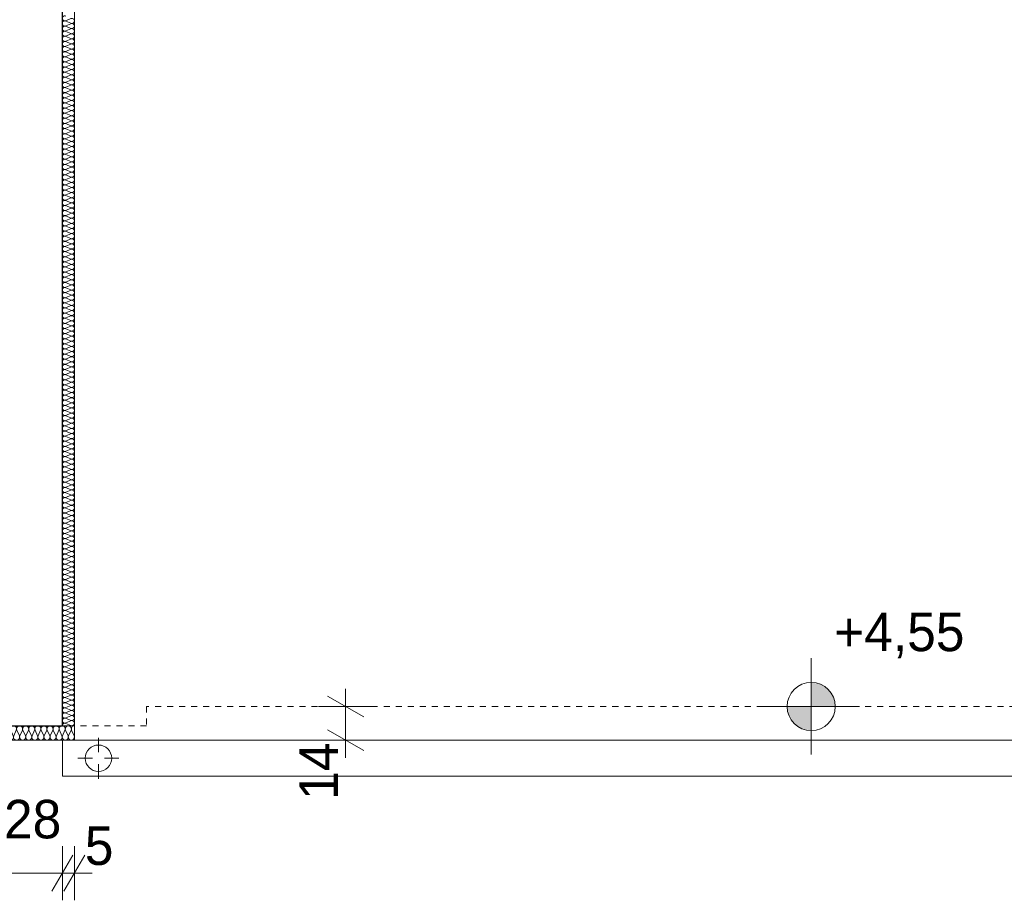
# Model space of a CAD drawing. Extents: x -547885 to -186295, y -25370 to 156194.
# Tile 194 of 256: x -497936 to -493845, y 68173 to 71829. Entities that reach past the tile are written whole.
import ezdxf

# ---------------------------------------------------------------- set-up
doc = ezdxf.new("R2010")
doc.units = 0
doc.header["$MEASUREMENT"] = 0
doc.linetypes.add('Hidden Line', pattern=[50, 25, -25])
for name, color, linetype in [('Arch ocieplenie', 7, 'Continuous'), ('INWENT RZĘDNE', 7, 'Continuous'), ('INWENT WYMIARY', 7, 'Continuous')]:
    doc.layers.add(name, color=color, linetype=linetype)
for name, color, linetype, lineweight, true_color in [('Arch ocieplenie_Nr_Pióra__44', 7, 'Continuous', 9, 0x029e21), ('Arch ocieplenie_Nr_Pióra__9', 7, 'Continuous', 9, 0x3dad99), ('Arch wykończenie_Nr_Pióra__3', 7, 'Continuous', 18, 0xff6600)]:
    doc.layers.add(name, color=color, linetype=linetype, lineweight=lineweight, true_color=true_color)
for name, color, linetype, lineweight in [('INWENT DACH_Nr_Pióra__21', 7, 'Continuous', 9), ('INWENT RURY SPUSTOWE_Nr_Pióra__21', 7, 'Continuous', 9), ('INWENT RZĘDNE_Nr_Pióra__21', 7, 'Continuous', 9), ('INWENT WYMIARY_Nr_Pióra__21', 7, 'Continuous', 9), ('INWENT.ŚCIANY_Nr_Pióra__1', 7, 'Continuous', 25), ('INWENT.ŚCIANY_Nr_Pióra__21', 7, 'Continuous', 9)]:
    doc.layers.add(name, color=color, linetype=linetype, lineweight=lineweight)
doc.styles.add('GENERATED_STYLE_2', font='txt')
doc.styles.add('GENERATED_STYLE_4', font='txt')
doc.dimstyles.new('GENERATED_STYLE__5', dxfattribs={"dimtxt": 160.000002, "dimasz": 114, "dimexe": 0.18, "dimexo": 0, "dimgap": 0.09, "dimtad": 1, "dimtih": 1, "dimtoh": 1, "dimdec": 0, "dimlfac": 0.1, "dimzin": 0, "dimdsep": 46, "dimtxsty": 'GENERATED_STYLE_2', "dimblk": 'ARROWHEAD_2', "dimblk1": 'ARROWHEAD_2', "dimblk2": 'ARROWHEAD_2', "dimcen": 0.09, "dimclrd": 7, "dimclre": 7, "dimclrt": 7, "dimazin": 0, "dimtfac": 1, "dimtdec": 4, "dimtmove": 0, "dimatfit": 3, "dimfxl": 0, "dimtolj": 1, "dimtzin": 0, "dimarcsym": 0})
doc.dimstyles.new('GENERATED_STYLE__7', dxfattribs={"dimtxt": 160.000002, "dimasz": 114, "dimexe": 0.18, "dimexo": 0, "dimgap": 0.09, "dimtad": 1, "dimdec": 0, "dimlfac": 0.1, "dimzin": 0, "dimdsep": 46, "dimtxsty": 'GENERATED_STYLE_2', "dimblk": 'ARROWHEAD_2', "dimblk1": 'ARROWHEAD_2', "dimblk2": 'ARROWHEAD_2', "dimcen": 0.09, "dimclrd": 7, "dimclre": 7, "dimclrt": 7, "dimazin": 0, "dimtfac": 1, "dimtdec": 4, "dimtmove": 0, "dimatfit": 3, "dimfxl": 0, "dimtolj": 1, "dimtzin": 0, "dimarcsym": 0})
doc.dimstyles.new('GENERATED_STYLE__9', dxfattribs={"dimtxt": 160.000002, "dimasz": 114, "dimexe": 0.18, "dimexo": 0, "dimgap": 0.09, "dimtad": 1, "dimtih": 1, "dimtoh": 1, "dimdec": 0, "dimlfac": 0.1, "dimzin": 0, "dimdsep": 46, "dimtxsty": 'GENERATED_STYLE_2', "dimblk": 'ARROWHEAD_2', "dimblk1": 'ARROWHEAD_2', "dimblk2": 'ARROWHEAD_2', "dimcen": 0.09, "dimclrd": 7, "dimclre": 7, "dimclrt": 7, "dimazin": 0, "dimtfac": 1, "dimtdec": 4, "dimtmove": 2, "dimatfit": 3, "dimfxl": 0, "dimtolj": 1, "dimtzin": 0, "dimarcsym": 0})

# ---------------------------------------------------------------- blocks, each defined once
blk = doc.blocks.new('Izolacja cieplna 14_209', base_point=(-498138.3, 68897.6))
at = {"layer": 'Arch ocieplenie_Nr_Pióra__44', "linetype": 'Continuous'}
for p, q in [((-498137.3, 68855.5), (-498126.7, 68879.8)), ((-498124.6, 68879.8), (-498114.1, 68855.5)), ((-498112, 68855.5), (-498101.4, 68879.8)), ((-498099.3, 68879.8), (-498088.8, 68855.5)), ((-498086.7, 68855.5), (-498076.2, 68879.8)), ((-498074, 68879.8), (-498063.5, 68855.5)), ((-498061.4, 68855.5), (-498050.9, 68879.8)), ((-498048.7, 68879.8), (-498038.2, 68855.5)), ((-498036.1, 68855.5), (-498025.6, 68879.8)), ((-498023.4, 68879.8), (-498012.9, 68855.5)), ((-498010.8, 68855.5), (-498000.3, 68879.8)), ((-497998.1, 68879.8), (-497987.6, 68855.5)), ((-497985.5, 68855.5), (-497975, 68879.8)), ((-497972.9, 68879.8), (-497962.3, 68855.5)), ((-497960.2, 68855.5), (-497949.7, 68879.8)), ((-497947.6, 68879.8), (-497937, 68855.5)), ((-497934.9, 68855.5), (-497924.4, 68879.8)), ((-497922.3, 68879.8), (-497911.7, 68855.5)), ((-497909.6, 68855.5), (-497899.1, 68879.8)), ((-497897, 68879.8), (-497886.4, 68855.5)), ((-497884.3, 68855.5), (-497873.8, 68879.8)), ((-497871.7, 68879.8), (-497861.2, 68855.5)), ((-497859, 68855.5), (-497848.5, 68879.8)), ((-497846.4, 68879.8), (-497835.9, 68855.5)), ((-497833.7, 68855.5), (-497823.2, 68879.8)), ((-497821.1, 68879.8), (-497810.6, 68855.5)), ((-497808.4, 68855.5), (-497797.9, 68879.8)), ((-497795.8, 68879.8), (-497785.3, 68855.5)), ((-497783.1, 68855.5), (-497772.6, 68879.8)), ((-497770.5, 68879.8), (-497760, 68855.5)), ((-497757.9, 68855.5), (-497747.3, 68879.8)), ((-497745.2, 68879.8), (-497734.7, 68855.5)), ((-497732.6, 68855.5), (-497722, 68879.8)), ((-497719.9, 68879.8), (-497709.4, 68855.5))]:
    blk.add_line(p, q, dxfattribs=at)
for centre, start_param, end_param in [((-498138.3, 68884.9), 4.299596, 6.283185), ((-498113, 68884.9), 4.299595, 8.266774), ((-498087.7, 68884.9), 4.299595, 8.266774), ((-498062.4, 68884.9), 4.299595, 8.266774), ((-498037.1, 68884.9), 4.299595, 8.266774), ((-498011.9, 68884.9), 4.299595, 8.266774), ((-497986.6, 68884.9), 4.299595, 8.266774), ((-497961.3, 68884.9), 4.299595, 8.266774), ((-497936, 68884.9), 4.299595, 8.266774), ((-497910.7, 68884.9), 4.299595, 8.266774), ((-497885.4, 68884.9), 4.299595, 8.266774), ((-497860.1, 68884.9), 4.299595, 8.266774), ((-497834.8, 68884.9), 4.299595, 8.266774), ((-497809.5, 68884.9), 4.299595, 8.266774), ((-497784.2, 68884.9), 4.299595, 8.266774), ((-497758.9, 68884.9), 4.299595, 8.266774), ((-497733.6, 68884.9), 4.299595, 8.266774), ((-497708.3, 68884.9), 0, 1.983589), ((-498125.7, 68850.4), 1.158003, 5.125183), ((-498100.4, 68850.4), 1.158003, 5.125183), ((-498075.1, 68850.4), 1.158003, 5.125183), ((-498049.8, 68850.4), 1.158003, 5.125183), ((-498024.5, 68850.4), 1.158003, 5.125183), ((-497999.2, 68850.4), 1.158003, 5.125183), ((-497973.9, 68850.4), 1.158003, 5.125183), ((-497948.6, 68850.4), 1.158003, 5.125183), ((-497923.3, 68850.4), 1.158003, 5.125183), ((-497898, 68850.4), 1.158003, 5.125183), ((-497872.7, 68850.4), 1.158003, 5.125183), ((-497847.4, 68850.4), 1.158003, 5.125183), ((-497822.1, 68850.4), 1.158003, 5.125183), ((-497796.9, 68850.4), 1.158003, 5.125183), ((-497771.6, 68850.4), 1.158003, 5.125183), ((-497746.3, 68850.4), 1.158003, 5.125183), ((-497721, 68850.4), 1.158003, 5.125183)]:
    blk.add_ellipse(centre, major_axis=(0, 12.8), ratio=0.991021, start_param=start_param, end_param=end_param, dxfattribs=at)
blk = doc.blocks.new('Izolacja cieplna 14_211', base_point=(-497758.3, 80647.6))
at = {"layer": 'Arch ocieplenie_Nr_Pióra__9', "linetype": 'Continuous'}
for p, q in [((-497723.2, 71834.2), (-497743.4, 71825.4)), ((-497743.4, 71823.6), (-497723.2, 71814.7)), ((-497723.2, 71813), (-497743.4, 71804.1)), ((-497743.4, 71802.3), (-497723.2, 71793.5)), ((-497723.2, 71791.7), (-497743.4, 71782.8)), ((-497743.4, 71781), (-497723.2, 71772.2)), ((-497723.2, 71770.4), (-497743.4, 71761.5)), ((-497743.4, 71759.7), (-497723.2, 71750.9)), ((-497723.2, 71749.1), (-497743.4, 71740.2)), ((-497743.4, 71738.5), (-497723.2, 71729.6)), ((-497723.2, 71727.8), (-497743.4, 71719)), ((-497743.4, 71717.2), (-497723.2, 71708.3)), ((-497723.2, 71706.5), (-497743.4, 71697.7)), ((-497743.4, 71695.9), (-497723.2, 71687)), ((-497723.2, 71685.2), (-497743.4, 71676.4)), ((-497743.4, 71674.6), (-497723.2, 71665.7)), ((-497723.2, 71663.9), (-497743.4, 71655.1)), ((-497743.4, 71653.3), (-497723.2, 71644.5)), ((-497723.2, 71642.7), (-497743.4, 71633.8)), ((-497743.4, 71632), (-497723.2, 71623.2)), ((-497723.2, 71621.4), (-497743.4, 71612.5)), ((-497743.4, 71610.7), (-497723.2, 71601.9)), ((-497723.2, 71600.1), (-497743.4, 71591.2)), ((-497743.4, 71589.4), (-497723.2, 71580.6)), ((-497723.2, 71578.8), (-497743.4, 71569.9)), ((-497743.4, 71568.2), (-497723.2, 71559.3)), ((-497723.2, 71557.5), (-497743.4, 71548.7)), ((-497743.4, 71546.9), (-497723.2, 71538)), ((-497723.2, 71536.2), (-497743.4, 71527.4)), ((-497743.4, 71525.6), (-497723.2, 71516.7)), ((-497723.2, 71514.9), (-497743.4, 71506.1)), ((-497743.4, 71504.3), (-497723.2, 71495.4)), ((-497723.2, 71493.7), (-497743.4, 71484.8)), ((-497743.4, 71483), (-497723.2, 71474.2)), ((-497723.2, 71472.4), (-497743.4, 71463.5)), ((-497743.4, 71461.7), (-497723.2, 71452.9)), ((-497723.2, 71451.1), (-497743.4, 71442.2)), ((-497743.4, 71440.4), (-497723.2, 71431.6)), ((-497723.2, 71429.8), (-497743.4, 71420.9)), ((-497743.4, 71419.2), (-497723.2, 71410.3)), ((-497723.2, 71408.5), (-497743.4, 71399.7)), ((-497743.4, 71397.9), (-497723.2, 71389)), ((-497723.2, 71387.2), (-497743.4, 71378.4)), ((-497743.4, 71376.6), (-497723.2, 71367.7)), ((-497723.2, 71365.9), (-497743.4, 71357.1)), ((-497743.4, 71355.3), (-497723.2, 71346.4)), ((-497723.2, 71344.7), (-497743.4, 71335.8)), ((-497743.4, 71334), (-497723.2, 71325.2)), ((-497723.2, 71323.4), (-497743.4, 71314.5)), ((-497743.4, 71312.7), (-497723.2, 71303.9)), ((-497723.2, 71302.1), (-497743.4, 71293.2)), ((-497743.4, 71291.4), (-497723.2, 71282.6)), ((-497723.2, 71280.8), (-497743.4, 71271.9)), ((-497743.4, 71270.2), (-497723.2, 71261.3)), ((-497723.2, 71259.5), (-497743.4, 71250.7)), ((-497743.4, 71248.9), (-497723.2, 71240)), ((-497723.2, 71238.2), (-497743.4, 71229.4)), ((-497743.4, 71227.6), (-497723.2, 71218.7)), ((-497723.2, 71216.9), (-497743.4, 71208.1)), ((-497743.4, 71206.3), (-497723.2, 71197.4)), ((-497723.2, 71195.7), (-497743.4, 71186.8)), ((-497743.4, 71185), (-497723.2, 71176.2)), ((-497723.2, 71174.4), (-497743.4, 71165.5)), ((-497743.4, 71163.7), (-497723.2, 71154.9)), ((-497723.2, 71153.1), (-497743.4, 71144.2)), ((-497743.4, 71142.4), (-497723.2, 71133.6)), ((-497723.2, 71131.8), (-497743.4, 71122.9)), ((-497743.4, 71121.2), (-497723.2, 71112.3)), ((-497723.2, 71110.5), (-497743.4, 71101.7)), ((-497743.4, 71099.9), (-497723.2, 71091)), ((-497723.2, 71089.2), (-497743.4, 71080.4)), ((-497743.4, 71078.6), (-497723.2, 71069.7)), ((-497723.2, 71067.9), (-497743.4, 71059.1)), ((-497743.4, 71057.3), (-497723.2, 71048.4)), ((-497723.2, 71046.6), (-497743.4, 71037.8)), ((-497743.4, 71036), (-497723.2, 71027.2)), ((-497723.2, 71025.4), (-497743.4, 71016.5)), ((-497743.4, 71014.7), (-497723.2, 71005.9)), ((-497723.2, 71004.1), (-497743.4, 70995.2)), ((-497743.4, 70993.4), (-497723.2, 70984.6)), ((-497723.2, 70982.8), (-497743.4, 70973.9)), ((-497743.4, 70972.1), (-497723.2, 70963.3)), ((-497723.2, 70961.5), (-497743.4, 70952.6)), ((-497743.4, 70950.9), (-497723.2, 70942)), ((-497723.2, 70940.2), (-497743.4, 70931.4)), ((-497743.4, 70929.6), (-497723.2, 70920.7)), ((-497723.2, 70918.9), (-497743.4, 70910.1)), ((-497743.4, 70908.3), (-497723.2, 70899.4)), ((-497723.2, 70897.6), (-497743.4, 70888.8)), ((-497743.4, 70887), (-497723.2, 70878.1)), ((-497723.2, 70876.4), (-497743.4, 70867.5)), ((-497743.4, 70865.7), (-497723.2, 70856.9)), ((-497723.2, 70855.1), (-497743.4, 70846.2)), ((-497743.4, 70844.4), (-497723.2, 70835.6)), ((-497723.2, 70833.8), (-497743.4, 70824.9)), ((-497743.4, 70823.1), (-497723.2, 70814.3)), ((-497723.2, 70812.5), (-497743.4, 70803.6)), ((-497743.4, 70801.9), (-497723.2, 70793)), ((-497723.2, 70791.2), (-497743.4, 70782.4)), ((-497743.4, 70780.6), (-497723.2, 70771.7)), ((-497723.2, 70769.9), (-497743.4, 70761.1)), ((-497743.4, 70759.3), (-497723.2, 70750.4)), ((-497723.2, 70748.6), (-497743.4, 70739.8)), ((-497743.4, 70738), (-497723.2, 70729.1)), ((-497723.2, 70727.4), (-497743.4, 70718.5)), ((-497743.4, 70716.7), (-497723.2, 70707.9)), ((-497723.2, 70706.1), (-497743.4, 70697.2)), ((-497743.4, 70695.4), (-497723.2, 70686.6)), ((-497723.2, 70684.8), (-497743.4, 70675.9)), ((-497743.4, 70674.1), (-497723.2, 70665.3)), ((-497723.2, 70663.5), (-497743.4, 70654.6)), ((-497743.4, 70652.9), (-497723.2, 70644)), ((-497723.2, 70642.2), (-497743.4, 70633.4)), ((-497743.4, 70631.6), (-497723.2, 70622.7)), ((-497723.2, 70620.9), (-497743.4, 70612.1)), ((-497743.4, 70610.3), (-497723.2, 70601.4)), ((-497723.2, 70599.6), (-497743.4, 70590.8)), ((-497743.4, 70589), (-497723.2, 70580.1)), ((-497723.2, 70578.4), (-497743.4, 70569.5)), ((-497743.4, 70567.7), (-497723.2, 70558.9)), ((-497723.2, 70557.1), (-497743.4, 70548.2)), ((-497743.4, 70546.4), (-497723.2, 70537.6)), ((-497723.2, 70535.8), (-497743.4, 70526.9)), ((-497743.4, 70525.1), (-497723.2, 70516.3)), ((-497723.2, 70514.5), (-497743.4, 70505.6)), ((-497743.4, 70503.9), (-497723.2, 70495)), ((-497723.2, 70493.2), (-497743.4, 70484.4)), ((-497743.4, 70482.6), (-497723.2, 70473.7)), ((-497723.2, 70471.9), (-497743.4, 70463.1)), ((-497743.4, 70461.3), (-497723.2, 70452.4)), ((-497723.2, 70450.6), (-497743.4, 70441.8)), ((-497743.4, 70440), (-497723.2, 70431.1)), ((-497723.2, 70429.3), (-497743.4, 70420.5)), ((-497743.4, 70418.7), (-497723.2, 70409.9)), ((-497723.2, 70408.1), (-497743.4, 70399.2)), ((-497743.4, 70397.4), (-497723.2, 70388.6)), ((-497723.2, 70386.8), (-497743.4, 70377.9)), ((-497743.4, 70376.1), (-497723.2, 70367.3)), ((-497723.2, 70365.5), (-497743.4, 70356.6)), ((-497743.4, 70354.8), (-497723.2, 70346)), ((-497723.2, 70344.2), (-497743.4, 70335.3)), ((-497743.4, 70333.6), (-497723.2, 70324.7)), ((-497723.2, 70322.9), (-497743.4, 70314.1)), ((-497743.4, 70312.3), (-497723.2, 70303.4)), ((-497723.2, 70301.6), (-497743.4, 70292.8)), ((-497743.4, 70291), (-497723.2, 70282.1)), ((-497723.2, 70280.3), (-497743.4, 70271.5)), ((-497743.4, 70269.7), (-497723.2, 70260.8)), ((-497723.2, 70259.1), (-497743.4, 70250.2)), ((-497743.4, 70248.4), (-497723.2, 70239.6)), ((-497723.2, 70237.8), (-497743.4, 70228.9)), ((-497743.4, 70227.1), (-497723.2, 70218.3)), ((-497723.2, 70216.5), (-497743.4, 70207.6)), ((-497743.4, 70205.8), (-497723.2, 70197)), ((-497723.2, 70195.2), (-497743.4, 70186.3)), ((-497743.4, 70184.6), (-497723.2, 70175.7)), ((-497723.2, 70173.9), (-497743.4, 70165.1)), ((-497743.4, 70163.3), (-497723.2, 70154.4)), ((-497723.2, 70152.6), (-497743.4, 70143.8)), ((-497743.4, 70142), (-497723.2, 70133.1)), ((-497723.2, 70131.3), (-497743.4, 70122.5)), ((-497743.4, 70120.7), (-497723.2, 70111.8)), ((-497723.2, 70110.1), (-497743.4, 70101.2)), ((-497743.4, 70099.4), (-497723.2, 70090.6)), ((-497723.2, 70088.8), (-497743.4, 70079.9)), ((-497743.4, 70078.1), (-497723.2, 70069.3)), ((-497723.2, 70067.5), (-497743.4, 70058.6)), ((-497743.4, 70056.8), (-497723.2, 70048)), ((-497723.2, 70046.2), (-497743.4, 70037.3)), ((-497743.4, 70035.6), (-497723.2, 70026.7)), ((-497723.2, 70024.9), (-497743.4, 70016.1)), ((-497743.4, 70014.3), (-497723.2, 70005.4)), ((-497723.2, 70003.6), (-497743.4, 69994.8)), ((-497743.4, 69993), (-497723.2, 69984.1)), ((-497723.2, 69982.3), (-497743.4, 69973.5)), ((-497743.4, 69971.7), (-497723.2, 69962.8)), ((-497723.2, 69961.1), (-497743.4, 69952.2)), ((-497743.4, 69950.4), (-497723.2, 69941.6)), ((-497723.2, 69939.8), (-497743.4, 69930.9)), ((-497743.4, 69929.1), (-497723.2, 69920.3)), ((-497723.2, 69918.5), (-497743.4, 69909.6)), ((-497743.4, 69907.8), (-497723.2, 69899)), ((-497723.2, 69897.2), (-497743.4, 69888.3)), ((-497743.4, 69886.5), (-497723.2, 69877.7)), ((-497723.2, 69875.9), (-497743.4, 69867.1)), ((-497743.4, 69865.3), (-497723.2, 69856.4)), ((-497723.2, 69854.6), (-497743.4, 69845.8)), ((-497743.4, 69844), (-497723.2, 69835.1)), ((-497723.2, 69833.3), (-497743.4, 69824.5)), ((-497743.4, 69822.7), (-497723.2, 69813.8)), ((-497723.2, 69812), (-497743.4, 69803.2)), ((-497743.4, 69801.4), (-497723.2, 69792.5)), ((-497723.2, 69790.8), (-497743.4, 69781.9)), ((-497743.4, 69780.1), (-497723.2, 69771.3)), ((-497723.2, 69769.5), (-497743.4, 69760.6)), ((-497743.4, 69758.8), (-497723.2, 69750)), ((-497723.2, 69748.2), (-497743.4, 69739.3)), ((-497743.4, 69737.5), (-497723.2, 69728.7)), ((-497723.2, 69726.9), (-497743.4, 69718)), ((-497743.4, 69716.3), (-497723.2, 69707.4)), ((-497723.2, 69705.6), (-497743.4, 69696.8)), ((-497743.4, 69695), (-497723.2, 69686.1)), ((-497723.2, 69684.3), (-497743.4, 69675.5)), ((-497743.4, 69673.7), (-497723.2, 69664.8)), ((-497723.2, 69663), (-497743.4, 69654.2)), ((-497743.4, 69652.4), (-497723.2, 69643.5)), ((-497723.2, 69641.8), (-497743.4, 69632.9)), ((-497743.4, 69631.1), (-497723.2, 69622.3)), ((-497723.2, 69620.5), (-497743.4, 69611.6)), ((-497743.4, 69609.8), (-497723.2, 69601)), ((-497723.2, 69599.2), (-497743.4, 69590.3)), ((-497743.4, 69588.5), (-497723.2, 69579.7)), ((-497723.2, 69577.9), (-497743.4, 69569)), ((-497743.4, 69567.3), (-497723.2, 69558.4)), ((-497723.2, 69556.6), (-497743.4, 69547.8)), ((-497743.4, 69546), (-497723.2, 69537.1)), ((-497723.2, 69535.3), (-497743.4, 69526.5)), ((-497743.4, 69524.7), (-497723.2, 69515.8)), ((-497723.2, 69514), (-497743.4, 69505.2)), ((-497743.4, 69503.4), (-497723.2, 69494.5)), ((-497723.2, 69492.8), (-497743.4, 69483.9)), ((-497743.4, 69482.1), (-497723.2, 69473.3)), ((-497723.2, 69471.5), (-497743.4, 69462.6)), ((-497743.4, 69460.8), (-497723.2, 69452)), ((-497723.2, 69450.2), (-497743.4, 69441.3)), ((-497743.4, 69439.5), (-497723.2, 69430.7)), ((-497723.2, 69428.9), (-497743.4, 69420)), ((-497743.4, 69418.3), (-497723.2, 69409.4)), ((-497723.2, 69407.6), (-497743.4, 69398.8)), ((-497743.4, 69397), (-497723.2, 69388.1)), ((-497723.2, 69386.3), (-497743.4, 69377.5)), ((-497743.4, 69375.7), (-497723.2, 69366.8)), ((-497723.2, 69365), (-497743.4, 69356.2)), ((-497743.4, 69354.4), (-497723.2, 69345.5)), ((-497723.2, 69343.8), (-497743.4, 69334.9)), ((-497743.4, 69333.1), (-497723.2, 69324.3)), ((-497723.2, 69322.5), (-497743.4, 69313.6)), ((-497743.4, 69311.8), (-497723.2, 69303)), ((-497723.2, 69301.2), (-497743.4, 69292.3)), ((-497743.4, 69290.5), (-497723.2, 69281.7)), ((-497723.2, 69279.9), (-497743.4, 69271)), ((-497743.4, 69269.2), (-497723.2, 69260.4)), ((-497723.2, 69258.6), (-497743.4, 69249.8)), ((-497743.4, 69248), (-497723.2, 69239.1)), ((-497723.2, 69237.3), (-497743.4, 69228.5)), ((-497743.4, 69226.7), (-497723.2, 69217.8)), ((-497723.2, 69216), (-497743.4, 69207.2)), ((-497743.4, 69205.4), (-497723.2, 69196.5)), ((-497723.2, 69194.7), (-497743.4, 69185.9)), ((-497743.4, 69184.1), (-497723.2, 69175.2)), ((-497723.2, 69173.5), (-497743.4, 69164.6)), ((-497743.4, 69162.8), (-497723.2, 69154)), ((-497723.2, 69152.2), (-497743.4, 69143.3)), ((-497743.4, 69141.5), (-497723.2, 69132.7)), ((-497723.2, 69130.9), (-497743.4, 69122)), ((-497743.4, 69120.2), (-497723.2, 69111.4)), ((-497723.2, 69109.6), (-497743.4, 69100.7)), ((-497743.4, 69099), (-497723.2, 69090.1)), ((-497723.2, 69088.3), (-497743.4, 69079.5)), ((-497743.4, 69077.7), (-497723.2, 69068.8)), ((-497723.2, 69067), (-497743.4, 69058.2)), ((-497743.4, 69056.4), (-497723.2, 69047.5)), ((-497723.2, 69045.7), (-497743.4, 69036.9)), ((-497743.4, 69035.1), (-497723.2, 69026.2)), ((-497723.2, 69024.5), (-497743.4, 69015.6)), ((-497743.4, 69013.8), (-497723.2, 69005)), ((-497723.2, 69003.2), (-497743.4, 68994.3)), ((-497743.4, 68992.5), (-497723.2, 68983.7)), ((-497723.2, 68981.9), (-497743.4, 68973)), ((-497743.4, 68971.2), (-497723.2, 68962.4)), ((-497723.2, 68960.6), (-497743.4, 68951.7)), ((-497743.4, 68950), (-497723.2, 68941.1)), ((-497723.2, 68939.3), (-497743.4, 68930.5)), ((-497743.4, 68928.7), (-497723.2, 68919.8)), ((-497723.2, 68918), (-497743.4, 68909.2)), ((-497743.4, 68907.4), (-497723.2, 68898.5))]:
    blk.add_line(p, q, dxfattribs=at)
for centre, start_param, end_param in [((-497747.7, 71835.1), 2.7288, 6.695979), ((-497719, 71824.5), 5.870392, 9.837571), ((-497747.7, 71813.8), 2.7288, 6.695979), ((-497747.7, 71792.6), 2.7288, 6.695979), ((-497719, 71803.2), 5.870392, 9.837571), ((-497719, 71781.9), 5.870392, 9.837571), ((-497747.7, 71771.3), 2.7288, 6.695979), ((-497747.7, 71750), 2.7288, 6.695979), ((-497719, 71760.6), 5.870392, 9.837571), ((-497747.7, 71728.7), 2.7288, 6.695979), ((-497747.7, 71707.4), 2.7288, 6.695979), ((-497719, 71739.3), 5.870392, 9.837571), ((-497719, 71718.1), 5.870392, 9.837571), ((-497747.7, 71686.1), 2.7288, 6.695979), ((-497747.7, 71664.8), 2.7288, 6.695979), ((-497719, 71696.8), 5.870392, 9.837571), ((-497719, 71675.5), 5.870392, 9.837571), ((-497747.7, 71643.6), 2.7288, 6.695979), ((-497747.7, 71622.3), 2.7288, 6.695979), ((-497719, 71654.2), 5.870392, 9.837571), ((-497719, 71632.9), 5.870392, 9.837571), ((-497747.7, 71601), 2.7288, 6.695979), ((-497747.7, 71579.7), 2.7288, 6.695979), ((-497719, 71611.6), 5.870392, 9.837571), ((-497719, 71590.3), 5.870392, 9.837571), ((-497747.7, 71558.4), 2.7288, 6.695979), ((-497747.7, 71537.1), 2.7288, 6.695979), ((-497719, 71569.1), 5.870392, 9.837571), ((-497719, 71547.8), 5.870392, 9.837571), ((-497747.7, 71515.8), 2.7288, 6.695979), ((-497719, 71526.5), 5.870392, 9.837571), ((-497719, 71505.2), 5.870392, 9.837571), ((-497747.7, 71494.6), 2.7288, 6.695979), ((-497747.7, 71473.3), 2.7288, 6.695979), ((-497719, 71483.9), 5.870392, 9.837571), ((-497719, 71462.6), 5.870392, 9.837571), ((-497747.7, 71452), 2.7288, 6.695979), ((-497747.7, 71430.7), 2.7288, 6.695979), ((-497719, 71441.3), 5.870392, 9.837571), ((-497719, 71420.1), 5.870392, 9.837571), ((-497747.7, 71409.4), 2.7288, 6.695979), ((-497747.7, 71388.1), 2.7288, 6.695979), ((-497719, 71398.8), 5.870392, 9.837571), ((-497719, 71377.5), 5.870392, 9.837571), ((-497747.7, 71366.8), 2.7288, 6.695979), ((-497747.7, 71345.6), 2.7288, 6.695979), ((-497719, 71356.2), 5.870392, 9.837571), ((-497719, 71334.9), 5.870392, 9.837571), ((-497747.7, 71324.3), 2.7288, 6.695979), ((-497747.7, 71303), 2.7288, 6.695979), ((-497719, 71313.6), 5.870392, 9.837571), ((-497719, 71292.3), 5.870392, 9.837571), ((-497747.7, 71281.7), 2.7288, 6.695979), ((-497747.7, 71260.4), 2.7288, 6.695979), ((-497719, 71271), 5.870392, 9.837571), ((-497719, 71249.8), 5.870392, 9.837571), ((-497747.7, 71239.1), 2.7288, 6.695979), ((-497747.7, 71217.8), 2.7288, 6.695979), ((-497719, 71228.5), 5.870392, 9.837571), ((-497747.7, 71196.5), 2.7288, 6.695979), ((-497747.7, 71175.3), 2.7288, 6.695979), ((-497719, 71207.2), 5.870392, 9.837571), ((-497719, 71185.9), 5.870392, 9.837571), ((-497747.7, 71154), 2.7288, 6.695979), ((-497747.7, 71132.7), 2.7288, 6.695979), ((-497719, 71164.6), 5.870392, 9.837571), ((-497719, 71143.3), 5.870392, 9.837571), ((-497747.7, 71111.4), 2.7288, 6.695979), ((-497747.7, 71090.1), 2.7288, 6.695979), ((-497719, 71122), 5.870392, 9.837571), ((-497719, 71100.8), 5.870392, 9.837571), ((-497747.7, 71068.8), 2.7288, 6.695979), ((-497747.7, 71047.5), 2.7288, 6.695979), ((-497719, 71079.5), 5.870392, 9.837571), ((-497719, 71058.2), 5.870392, 9.837571), ((-497747.7, 71026.3), 2.7288, 6.695979), ((-497747.7, 71005), 2.7288, 6.695979), ((-497719, 71036.9), 5.870392, 9.837571), ((-497719, 71015.6), 5.870392, 9.837571), ((-497747.7, 70983.7), 2.7288, 6.695979), ((-497719, 70994.3), 5.870392, 9.837571), ((-497719, 70973), 5.870392, 9.837571), ((-497747.7, 70962.4), 2.7288, 6.695979), ((-497747.7, 70941.1), 2.7288, 6.695979), ((-497719, 70951.8), 5.870392, 9.837571), ((-497719, 70930.5), 5.870392, 9.837571), ((-497747.7, 70919.8), 2.7288, 6.695979), ((-497747.7, 70898.5), 2.7288, 6.695979), ((-497719, 70909.2), 5.870392, 9.837571), ((-497719, 70887.9), 5.870392, 9.837571), ((-497747.7, 70877.3), 2.7288, 6.695979), ((-497747.7, 70856), 2.7288, 6.695979), ((-497719, 70866.6), 5.870392, 9.837571), ((-497719, 70845.3), 5.870392, 9.837571), ((-497747.7, 70834.7), 2.7288, 6.695979), ((-497747.7, 70813.4), 2.7288, 6.695979), ((-497719, 70824), 5.870392, 9.837571), ((-497719, 70802.8), 5.870392, 9.837571), ((-497747.7, 70792.1), 2.7288, 6.695979), ((-497747.7, 70770.8), 2.7288, 6.695979), ((-497719, 70781.5), 5.870392, 9.837571), ((-497719, 70760.2), 5.870392, 9.837571), ((-497747.7, 70749.5), 2.7288, 6.695979), ((-497747.7, 70728.2), 2.7288, 6.695979), ((-497719, 70738.9), 5.870392, 9.837571), ((-497747.7, 70707), 2.7288, 6.695979), ((-497747.7, 70685.7), 2.7288, 6.695979), ((-497719, 70717.6), 5.870392, 9.837571), ((-497719, 70696.3), 5.870392, 9.837571), ((-497747.7, 70664.4), 2.7288, 6.695979), ((-497747.7, 70643.1), 2.7288, 6.695979), ((-497719, 70675), 5.870392, 9.837571), ((-497719, 70653.7), 5.870392, 9.837571), ((-497747.7, 70621.8), 2.7288, 6.695979), ((-497747.7, 70600.5), 2.7288, 6.695979), ((-497719, 70632.5), 5.870392, 9.837571), ((-497719, 70611.2), 5.870392, 9.837571), ((-497747.7, 70579.2), 2.7288, 6.695979), ((-497747.7, 70558), 2.7288, 6.695979), ((-497719, 70589.9), 5.870392, 9.837571), ((-497719, 70568.6), 5.870392, 9.837571), ((-497747.7, 70536.7), 2.7288, 6.695979), ((-497747.7, 70515.4), 2.7288, 6.695979), ((-497719, 70547.3), 5.870392, 9.837571), ((-497719, 70526), 5.870392, 9.837571), ((-497747.7, 70494.1), 2.7288, 6.695979), ((-497747.7, 70472.8), 2.7288, 6.695979), ((-497719, 70504.7), 5.870392, 9.837571), ((-497719, 70483.5), 5.870392, 9.837571), ((-497747.7, 70451.5), 2.7288, 6.695979), ((-497719, 70462.2), 5.870392, 9.837571), ((-497719, 70440.9), 5.870392, 9.837571), ((-497747.7, 70430.2), 2.7288, 6.695979), ((-497747.7, 70409), 2.7288, 6.695979), ((-497719, 70419.6), 5.870392, 9.837571), ((-497719, 70398.3), 5.870392, 9.837571), ((-497747.7, 70387.7), 2.7288, 6.695979), ((-497747.7, 70366.4), 2.7288, 6.695979), ((-497719, 70377), 5.870392, 9.837571), ((-497719, 70355.7), 5.870392, 9.837571), ((-497747.7, 70345.1), 2.7288, 6.695979), ((-497747.7, 70323.8), 2.7288, 6.695979), ((-497719, 70334.5), 5.870392, 9.837571), ((-497719, 70313.2), 5.870392, 9.837571), ((-497747.7, 70302.5), 2.7288, 6.695979), ((-497747.7, 70281.2), 2.7288, 6.695979), ((-497719, 70291.9), 5.870392, 9.837571), ((-497719, 70270.6), 5.870392, 9.837571), ((-497747.7, 70260), 2.7288, 6.695979), ((-497747.7, 70238.7), 2.7288, 6.695979), ((-497719, 70249.3), 5.870392, 9.837571), ((-497719, 70228), 5.870392, 9.837571), ((-497747.7, 70217.4), 2.7288, 6.695979), ((-497747.7, 70196.1), 2.7288, 6.695979), ((-497719, 70206.7), 5.870392, 9.837571), ((-497747.7, 70174.8), 2.7288, 6.695979), ((-497747.7, 70153.5), 2.7288, 6.695979), ((-497719, 70185.5), 5.870392, 9.837571), ((-497719, 70164.2), 5.870392, 9.837571), ((-497747.7, 70132.2), 2.7288, 6.695979), ((-497747.7, 70110.9), 2.7288, 6.695979), ((-497719, 70142.9), 5.870392, 9.837571), ((-497719, 70121.6), 5.870392, 9.837571), ((-497747.7, 70089.7), 2.7288, 6.695979), ((-497747.7, 70068.4), 2.7288, 6.695979), ((-497719, 70100.3), 5.870392, 9.837571), ((-497719, 70079), 5.870392, 9.837571), ((-497747.7, 70047.1), 2.7288, 6.695979), ((-497747.7, 70025.8), 2.7288, 6.695979), ((-497719, 70057.7), 5.870392, 9.837571), ((-497719, 70036.4), 5.870392, 9.837571), ((-497747.7, 70004.5), 2.7288, 6.695979), ((-497747.7, 69983.2), 2.7288, 6.695979), ((-497719, 70015.2), 5.870392, 9.837571), ((-497719, 69993.9), 5.870392, 9.837571), ((-497747.7, 69961.9), 2.7288, 6.695979), ((-497747.7, 69940.7), 2.7288, 6.695979), ((-497719, 69972.6), 5.870392, 9.837571), ((-497719, 69951.3), 5.870392, 9.837571), ((-497747.7, 69919.4), 2.7288, 6.695979), ((-497719, 69930), 5.870392, 9.837571), ((-497719, 69908.7), 5.870392, 9.837571), ((-497747.7, 69898.1), 2.7288, 6.695979), ((-497747.7, 69876.8), 2.7288, 6.695979), ((-497719, 69887.4), 5.870392, 9.837571), ((-497719, 69866.2), 5.870392, 9.837571), ((-497747.7, 69855.5), 2.7288, 6.695979), ((-497747.7, 69834.2), 2.7288, 6.695979), ((-497719, 69844.9), 5.870392, 9.837571), ((-497719, 69823.6), 5.870392, 9.837571), ((-497747.7, 69812.9), 2.7288, 6.695979), ((-497747.7, 69791.7), 2.7288, 6.695979), ((-497719, 69802.3), 5.870392, 9.837571), ((-497719, 69781), 5.870392, 9.837571), ((-497747.7, 69770.4), 2.7288, 6.695979), ((-497747.7, 69749.1), 2.7288, 6.695979), ((-497719, 69759.7), 5.870392, 9.837571), ((-497719, 69738.4), 5.870392, 9.837571), ((-497747.7, 69727.8), 2.7288, 6.695979), ((-497747.7, 69706.5), 2.7288, 6.695979), ((-497719, 69717.2), 5.870392, 9.837571), ((-497719, 69695.9), 5.870392, 9.837571), ((-497747.7, 69685.2), 2.7288, 6.695979), ((-497747.7, 69663.9), 2.7288, 6.695979), ((-497719, 69674.6), 5.870392, 9.837571), ((-497747.7, 69642.7), 2.7288, 6.695979), ((-497747.7, 69621.4), 2.7288, 6.695979), ((-497719, 69653.3), 5.870392, 9.837571), ((-497719, 69632), 5.870392, 9.837571), ((-497747.7, 69600.1), 2.7288, 6.695979), ((-497747.7, 69578.8), 2.7288, 6.695979), ((-497719, 69610.7), 5.870392, 9.837571), ((-497719, 69589.4), 5.870392, 9.837571), ((-497747.7, 69557.5), 2.7288, 6.695979), ((-497747.7, 69536.2), 2.7288, 6.695979), ((-497719, 69568.2), 5.870392, 9.837571), ((-497719, 69546.9), 5.870392, 9.837571), ((-497747.7, 69514.9), 2.7288, 6.695979), ((-497747.7, 69493.6), 2.7288, 6.695979), ((-497719, 69525.6), 5.870392, 9.837571), ((-497719, 69504.3), 5.870392, 9.837571), ((-497747.7, 69472.4), 2.7288, 6.695979), ((-497747.7, 69451.1), 2.7288, 6.695979), ((-497719, 69483), 5.870392, 9.837571), ((-497719, 69461.7), 5.870392, 9.837571), ((-497747.7, 69429.8), 2.7288, 6.695979), ((-497719, 69440.4), 5.870392, 9.837571), ((-497719, 69419.1), 5.870392, 9.837571), ((-497747.7, 69408.5), 2.7288, 6.695979), ((-497747.7, 69387.2), 2.7288, 6.695979), ((-497719, 69397.9), 5.870392, 9.837571), ((-497719, 69376.6), 5.870392, 9.837571), ((-497747.7, 69365.9), 2.7288, 6.695979), ((-497747.7, 69344.6), 2.7288, 6.695979), ((-497719, 69355.3), 5.870392, 9.837571), ((-497719, 69334), 5.870392, 9.837571), ((-497747.7, 69323.4), 2.7288, 6.695979), ((-497747.7, 69302.1), 2.7288, 6.695979), ((-497719, 69312.7), 5.870392, 9.837571), ((-497719, 69291.4), 5.870392, 9.837571), ((-497747.7, 69280.8), 2.7288, 6.695979), ((-497747.7, 69259.5), 2.7288, 6.695979), ((-497719, 69270.1), 5.870392, 9.837571), ((-497719, 69248.9), 5.870392, 9.837571), ((-497747.7, 69238.2), 2.7288, 6.695979), ((-497747.7, 69216.9), 2.7288, 6.695979), ((-497719, 69227.6), 5.870392, 9.837571), ((-497719, 69206.3), 5.870392, 9.837571), ((-497747.7, 69195.6), 2.7288, 6.695979), ((-497747.7, 69174.4), 2.7288, 6.695979), ((-497719, 69185), 5.870392, 9.837571), ((-497719, 69163.7), 5.870392, 9.837571), ((-497747.7, 69153.1), 2.7288, 6.695979), ((-497747.7, 69131.8), 2.7288, 6.695979), ((-497719, 69142.4), 5.870392, 9.837571), ((-497747.7, 69110.5), 2.7288, 6.695979), ((-497747.7, 69089.2), 2.7288, 6.695979), ((-497719, 69121.1), 5.870392, 9.837571), ((-497719, 69099.9), 5.870392, 9.837571), ((-497747.7, 69067.9), 2.7288, 6.695979), ((-497747.7, 69046.6), 2.7288, 6.695979), ((-497719, 69078.6), 5.870392, 9.837571), ((-497719, 69057.3), 5.870392, 9.837571), ((-497747.7, 69025.4), 2.7288, 6.695979), ((-497747.7, 69004.1), 2.7288, 6.695979), ((-497719, 69036), 5.870392, 9.837571), ((-497719, 69014.7), 5.870392, 9.837571), ((-497747.7, 68982.8), 2.7288, 6.695979), ((-497747.7, 68961.5), 2.7288, 6.695979), ((-497719, 68993.4), 5.870392, 9.837571), ((-497719, 68972.1), 5.870392, 9.837571), ((-497747.7, 68940.2), 2.7288, 6.695979), ((-497747.7, 68918.9), 2.7288, 6.695979), ((-497719, 68950.8), 5.870392, 9.837571), ((-497719, 68929.6), 5.870392, 9.837571), ((-497747.7, 68897.6), 2.7288, 4.712389), ((-497719, 68908.3), 5.870392, 9.837571)]:
    blk.add_ellipse(centre, major_axis=(0, -10.6), ratio=0.999134, start_param=start_param, end_param=end_param, dxfattribs=at)
blk = doc.blocks.new('*D776')
at = {"layer": 'INWENT WYMIARY_Nr_Pióra__21', "linetype": 'Continuous'}
for p, q in [((-498138.3, 68172.8), (-498138.3, 68397.8)), ((-498038.3, 68172.8), (-498038.3, 68397.8)), ((-498095, 68360.3), (-498181.6, 68210.3)), ((-497995, 68360.3), (-498081.6, 68210.3)), ((-498211.7, 68285.3), (-498138.3, 68285.3)), ((-498138.3, 68285.3), (-498038.3, 68285.3))]:
    blk.add_line(p, q, dxfattribs=at)
at = {"layer": 'INWENT WYMIARY_Nr_Pióra__21', "char_height": 160, "attachment_point": 7, "style": 'GENERATED_STYLE_2'}
for s, insert in [('{28}', (-498000.7, 68427.6)), ('{10}', (-498386.5, 68317.3)), ('{5}', (-497665, 68317.3))]:
    blk.add_mtext(s, dxfattribs=dict(at, insert=insert))
blk = doc.blocks.new('ARROWHEAD_2')
at = {"color": 0, "linetype": 'Continuous', "lineweight": 0}
for p, q in [((-0.378, -0.655), (0.378, 0.655)), ((0, 0), (-1, 0))]:
    blk.add_line(p, q, dxfattribs=at)
blk = doc.blocks.new('*D777')
at = {"layer": 'INWENT WYMIARY_Nr_Pióra__21', "linetype": 'Continuous'}
for p, q in [((-498038.3, 68172.8), (-498038.3, 68397.8)), ((-497758.3, 68172.8), (-497758.3, 68397.8)), ((-497995, 68360.3), (-498081.6, 68210.3)), ((-497801.6, 68210.3), (-497715, 68360.3)), ((-498038.3, 68285.3), (-497758.3, 68285.3))]:
    blk.add_line(p, q, dxfattribs=at)
at = {"layer": 'INWENT WYMIARY_Nr_Pióra__21', "char_height": 160, "attachment_point": 7, "style": 'GENERATED_STYLE_2'}
for s, insert in [('{28}', (-498000.7, 68427.6)), ('{10}', (-498386.5, 68317.3)), ('{5}', (-497665, 68317.3))]:
    blk.add_mtext(s, dxfattribs=dict(at, insert=insert))
blk = doc.blocks.new('*D778')
at = {"layer": 'INWENT WYMIARY_Nr_Pióra__21', "linetype": 'Continuous'}
for p, q in [((-497758.3, 68172.8), (-497758.3, 68397.8)), ((-497708.3, 68172.8), (-497708.3, 68397.8)), ((-497801.6, 68210.3), (-497715, 68360.3)), ((-497665, 68360.3), (-497751.6, 68210.3)), ((-497758.3, 68285.3), (-497708.3, 68285.3)), ((-497708.3, 68285.3), (-497635, 68285.3))]:
    blk.add_line(p, q, dxfattribs=at)
at = {"layer": 'INWENT WYMIARY_Nr_Pióra__21', "char_height": 160, "attachment_point": 7, "style": 'GENERATED_STYLE_2'}
for s, insert in [('{28}', (-498000.7, 68427.6)), ('{10}', (-498386.5, 68317.3)), ('{5}', (-497665, 68317.3))]:
    blk.add_mtext(s, dxfattribs=dict(at, insert=insert))
blk = doc.blocks.new('*D795')
at = {"layer": 'INWENT WYMIARY_Nr_Pióra__21', "linetype": 'Continuous'}
for p, q in [((-496506.4, 68934.3), (-496656.4, 69020.9)), ((-496581.4, 68977.6), (-496581.4, 69051)), ((-496468.9, 68977.6), (-496693.9, 68977.6)), ((-496581.4, 68837.6), (-496581.4, 68977.6)), ((-496656.4, 68880.9), (-496506.4, 68794.3)), ((-496468.9, 68837.6), (-496693.9, 68837.6)), ((-496581.4, 68764.3), (-496581.4, 68837.6))]:
    blk.add_line(p, q, dxfattribs=at)
at = {"layer": 'INWENT WYMIARY_Nr_Pióra__21', "insert": (-496613.4, 68589.5), "char_height": 160, "attachment_point": 7, "rotation": 90, "style": 'GENERATED_STYLE_2'}
blk.add_mtext('{14}', dxfattribs=at)
blk = doc.blocks.new('Koty wysokościowe_31', base_point=(-494647, 68977.6))
at = {"layer": 'INWENT RZĘDNE_Nr_Pióra__21', "linetype": 'Continuous'}
for points in [[(-494647, 68977.6), (-494547, 68977.6), (-494554.6, 69015.9), (-494576.3, 69048.3), (-494608.8, 69070), (-494647, 69077.6)], [(-494647, 68977.6), (-494747, 68977.6), (-494739.4, 68939.4), (-494717.7, 68906.9), (-494685.3, 68885.2), (-494647, 68877.6)]]:
    blk.add_hatch(color=256, dxfattribs=at).paths.add_polyline_path(points, flags=0)
for p, q in [((-494647, 68777.6), (-494647, 69177.6)), ((-494847, 68977.6), (-494447, 68977.6))]:
    blk.add_line(p, q, dxfattribs=at)
blk.add_circle((-494647, 68977.6), 100, dxfattribs=at)
at = {"layer": 'INWENT RZĘDNE_Nr_Pióra__21', "insert": (-494551.7, 69177.6), "char_height": 160, "attachment_point": 7, "style": 'GENERATED_STYLE_4'}
blk.add_mtext('{+4,55}', dxfattribs=at)

msp = doc.modelspace()

# ---------------------------------------------------------------- linework, layer by layer
at = {"layer": 'Arch wykończenie_Nr_Pióra__3', "linetype": 'Continuous'}
for p, q in [((-497708.3, 68837.6), (-497708.3, 81147.6)), ((-497758.3, 68897.6), (-497708.3, 68897.6)), ((-498138.3, 68837.6), (-489098.3, 68837.6))]:
    msp.add_line(p, q, dxfattribs=at)
at = {"layer": 'INWENT DACH_Nr_Pióra__21', "linetype": 'Continuous'}
for p, q in [((-497608.3, 68787.6), (-497608.3, 68847.6)), ((-497633.3, 68762.6), (-497693.3, 68762.6)), ((-497608.3, 68737.6), (-497608.3, 68677.6)), ((-497583.3, 68762.6), (-497523.3, 68762.6))]:
    msp.add_line(p, q, dxfattribs=at)
msp.add_circle((-497608.3, 68762.6), 55, dxfattribs=at)
at = {"layer": 'INWENT RURY SPUSTOWE_Nr_Pióra__21', "linetype": 'Continuous'}
for p, q in [((-497758.3, 68687.6), (-497758.3, 68837.6)), ((-489098.3, 68687.6), (-497758.3, 68687.6))]:
    msp.add_line(p, q, dxfattribs=at)
at = {"layer": 'INWENT.ŚCIANY_Nr_Pióra__1', "linetype": 'Continuous'}
for p, q in [((-497758.3, 68897.6), (-497758.3, 81012.6)), ((-498038.3, 68897.6), (-497758.3, 68897.6))]:
    msp.add_line(p, q, dxfattribs=at)
at = {"layer": 'INWENT.ŚCIANY_Nr_Pióra__21', "linetype": 'Hidden Line'}
for p, q in [((-488948.3, 68977.6), (-497408.3, 68977.6)), ((-497408.3, 68977.6), (-497408.3, 68897.6)), ((-497408.3, 68897.6), (-497708.3, 68897.6))]:
    msp.add_line(p, q, dxfattribs=at)

# ---------------------------------------------------------------- block references
at = {"layer": 'Arch ocieplenie', "color": 104, "linetype": 'Continuous', "lineweight": 13, "true_color": 0x029e21}
for name, p in [('Izolacja cieplna 14_211', (-497758.3, 80647.6)), ('Izolacja cieplna 14_209', (-498138.3, 68897.6))]:
    msp.add_blockref(name, p, dxfattribs=at)
at = {"layer": 'INWENT RZĘDNE'}
msp.add_blockref('Koty wysokościowe_31', (-494647, 68977.6), dxfattribs=at)

# ---------------------------------------------------------------- dimensions: what is measured, and where the dimension line sits
at = {"layer": 'INWENT WYMIARY', "linetype": 'Continuous'}
dim = msp.add_linear_dim(base=(-496581.4, 68837.6), p1=(-496322.7, 68837.6), p2=(-496307.2, 68977.6), angle=90, dimstyle='GENERATED_STYLE__7', dxfattribs=at)
dim.commit()
dim.dimension.update_dxf_attribs({"geometry": '*D795', "text_midpoint": (-496693.4, 68710.9)})
for p1, p2, dimstyle, picture, middle in [((-498038.3, 68897.6), (-497758.3, 68984.5), 'GENERATED_STYLE__9', '*D777', (-497879.3, 68507.6)), ((-497758.3, 68984.5), (-497708.3, 68984.5), 'GENERATED_STYLE__5', '*D778', (-497604.3, 68397.3)), ((-498138.3, 68837.6), (-498038.3, 68897.6), 'GENERATED_STYLE__5', '*D776', (-498265.1, 68397.3))]:
    dim = msp.add_linear_dim(base=(-498138.3, 68285.3), p1=p1, p2=p2, dimstyle=dimstyle, dxfattribs=at)
    dim.commit()
    dim.dimension.update_dxf_attribs({"geometry": picture, "text_midpoint": middle})

doc.saveas('drawing.dxf')
